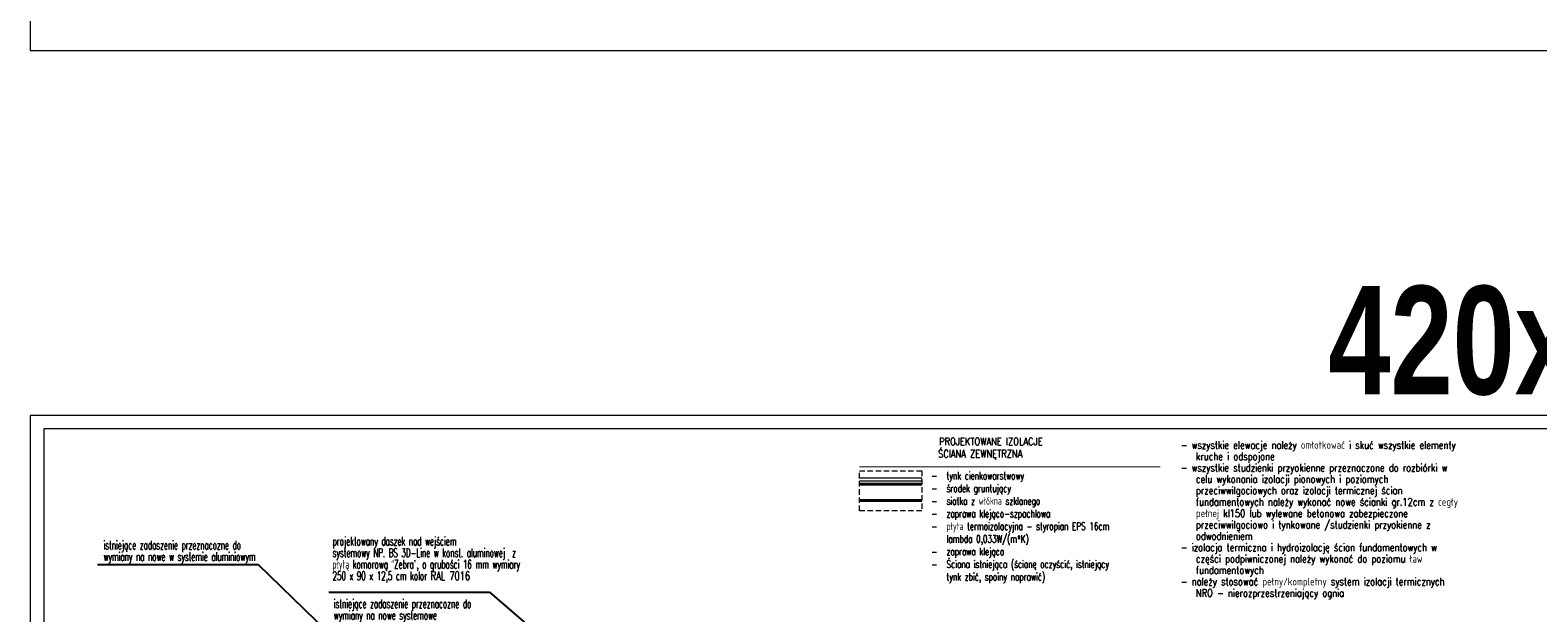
# Model space of a CAD drawing. Header units: millimetres. Extents: x 8949 to 18258, y -1077 to 30686.
# Tile 43 of 89: x 12242 to 15025, y 16438 to 17514. Entities that reach past the tile are written whole.
import ezdxf

# ---------------------------------------------------------------- set-up
doc = ezdxf.new("R2010")
doc.units = ezdxf.units.MM
doc.linetypes.add('DASHED', pattern=[0.75, 0.5, -0.25])
for name, color, linetype, lineweight in [('0A_IINW_KONSTR', 1, 'Continuous', 40), ('0A_OCIEPLENIE', 30, 'Continuous', 9), ('0A_TABELKA', 7, 'Continuous', 0), ('0Z_OPISY', 7, 'Continuous', 9), ('SCHODY', 250, 'Continuous', 15)]:
    doc.layers.add(name, color=color, linetype=linetype, lineweight=lineweight)
doc.layers.add('0A_OPISY OKIEN', color=3, linetype='Continuous')
doc.styles.add('1', font='simplex.shx', dxfattribs={"width": 0.6})
doc.styles.add('Arial', font='arial.ttf')
doc.styles.add('m1_romans', font='romans.shx', dxfattribs={"width": 0.8})
doc.linetypes.add('BATTING', pattern='A,0.00254,-2.54,[134,ltypeshp.shx,S=2.54,R=0,X=-2.54,Y=0],-5.08,[134,ltypeshp.shx,S=2.54,R=180,X=2.54,Y=0],-2.54', length=10.16254)

msp = doc.modelspace()

# ---------------------------------------------------------------- linework, layer by layer
at = {"layer": '0A_IINW_KONSTR'}
for p, q in [((13773.1, 16675.6), (13888.1, 16675.6)), ((13773.1, 16645.6), (13888.1, 16645.6))]:
    msp.add_line(p, q, dxfattribs=at)
at = {"layer": '0A_OCIEPLENIE'}
msp.add_line((13773.1, 16687.6), (13888.1, 16687.6), dxfattribs=at)
at = {"layer": '0A_OCIEPLENIE', "linetype": 'BATTING', "lineweight": 18, "ltscale": 0.55}
msp.add_line((13773.1, 16681.6), (13888.1, 16681.6), dxfattribs=at)
at = {"layer": '0A_OPISY OKIEN', "const_width": 1.5}
msp.add_lwpolyline([(13773.1, 16707.8), (14328.7, 16707.8)], dxfattribs=at)
at = {"layer": '0A_OPISY OKIEN'}
for points in [[(12366.6, 16527.6), (12663.5, 16527.6)], [(12663.5, 16527.6), (12811, 16383.9)], [(12793.5, 16476.5), (13090.4, 16476.5)], [(13090.4, 16476.5), (13225.1, 16359.9)]]:
    msp.add_lwpolyline(points, dxfattribs=at)
at = {"layer": '0Z_OPISY'}
for points in [[(12242.5, 17475.7), (16442.5, 17475.7), (16442.5, 20445.7), (12242.5, 20445.7)], [(12242.5, 14702.5), (15442.5, 14702.5), (15442.5, 16802.5), (12242.5, 16802.5)], [(12267.5, 14727.5), (15417.5, 14727.5), (15417.5, 16777.5), (12267.5, 16777.5)]]:
    msp.add_lwpolyline(points, close=True, dxfattribs=at)
at = {"layer": 'SCHODY', "linetype": 'DASHED', "ltscale": 20}
msp.add_lwpolyline([(13773.1, 16700.3), (13888.1, 16700.3), (13888.1, 16626.3), (13773.1, 16626.3)], close=True, dxfattribs=at)

# ---------------------------------------------------------------- texts
at = {"layer": '0A_OPISY OKIEN', "char_height": 14, "attachment_point": 1, "style": 'm1_romans'}
for s, insert, width in [('\\pxi-1.66625,l3.33375,t3.33375;PROJEKTOWANE IZOLACJE', (13896.8, 16761.4), 526.221), ('\\pxi-1.66625,l3.33375,t3.33375;ŚCIANA ZEWNĘTRZNA', (13894.9, 16738.8), 480.906), ('\\pxi-2,l3,t3;{\\W0.7;-^Itynk cienkowarstwowy\\P-^Iśrodek gruntujący\\P-^Isiatka z włókna szklanego\\P-^Izaprawa klejąco-szpachlowa \\P-^Ipłyta termoizolacyjna - styropian EPS 16cm lambda 0,033W/(m*K)\\P-^Izaprawa klejąca \\P- ^IŚciana istniejąca (ścianę oczyścić, istniejący tynk zbić, spoiny naprawić)}', (13891.8, 16698.4), 400.096)]:
    msp.add_mtext(s, dxfattribs=dict(at, insert=insert, width=width))
at = {"layer": '0A_OPISY OKIEN'}
for s, insert, char_height, width, attachment_point, line_spacing_factor, style in [('\\pxi-2,l2,ql;- wszystkie elewacje należy omłotkować i skuć wszystkie elementy kruche i odspojone\\P- wszystkie studzienki przyokienne przeznaczone do rozbiórki w celu wykonania izolacji pionowych i poziomych przeciwwilgociowych oraz izolacji termicznej ścian fundamentowych należy wykonać nowe ścianki gr.12cm z cegły pełnej kl150 lub wylewane betonowa zabezpieczone przeciwwilgociowo i tynkowane /studzienki przyokienne z odwodnieniem \\P- izolacja termiczna i hydroizolację ścian fundamentowych w części podpiwniczonej należy wykonać do poziomu ław fundamentowych\\P- należy stosować pełny/kompletny system izolacji termicznych NRO - nierozprzestrzeniający ognia', (14366.1, 16755), 14, 555.548, 1, 0.9, 'm1_romans'), ('\\pxql;projektowany daszek nad wejściem\\Psystemowy NP. BS 3D-Line w konst. aluminowej  z płytą komorową {\\fArial|b0|i0|c238|p34;“}Zebra{\\fArial|b0|i0|c238|p34;”}, o grubości 16 mm wymiary \\P250 x 90 x 12,5 cm kolor {\\Fromans|c238;\\W0.7;RAL 7016\\P} ', (12968, 16525.4), 16, 334.875, 5, 0.8, '1'), ('\\pxql;istniejące zadaszenie przeznacozne do wymiany na nowe w systemie aluminiowym ', (12545.2, 16550), 16, 334.875, 5, 0.8, '1'), ('\\pxql;istniejące zadaszenie przeznacozne do wymiany na nowe systemowe\\P ', (12970.2, 16431.1), 16, 334.875, 5, 0.8, '1')]:
    msp.add_mtext(s, dxfattribs=dict(at, insert=insert, char_height=char_height, width=width, attachment_point=attachment_point, line_spacing_factor=line_spacing_factor, style=style))
at = {"layer": '0A_TABELKA', "insert": (14638.6, 17041.4), "char_height": 200, "width": 633.273, "attachment_point": 1, "style": 'Arial'}
msp.add_mtext('{\\W0.9;\\fArial Narrow|b1|i0|c238|p34;420x640}', dxfattribs=at)

doc.saveas('drawing.dxf')
